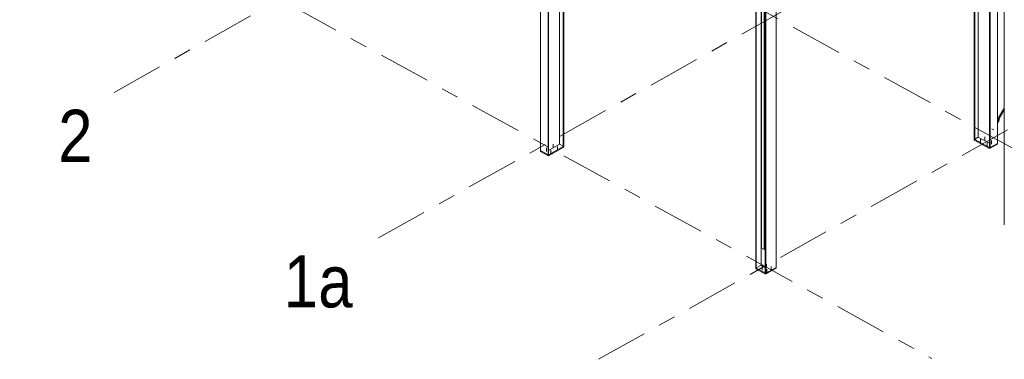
# Model space of a CAD drawing. Header units: millimetres. Extents: x -260 to 160, y -50 to 247.
# Tile 5 of 74: x -43 to 14, y -5 to 14. Entities that reach past the tile are written whole.
import ezdxf

# ---------------------------------------------------------------- set-up
doc = ezdxf.new("R2010")
doc.units = ezdxf.units.MM
for name, pattern in [('XKITLINE00', [0]), ('XKITLINE02', [4, 2, -2]), ('XKITLINE03', [6, 3, -1, 1, -1])]:
    doc.linetypes.add(name, pattern=pattern)
for name, color, linetype, lineweight in [('Element', 2, 'Continuous', 0), ('Spoina', 1, 'Continuous', 0), ('Śruba', 3, 'Continuous', 0)]:
    doc.layers.add(name, color=color, linetype=linetype, lineweight=lineweight)
doc.styles.add('ARIAL', font='ARIAL.TTF')

msp = doc.modelspace()

# ---------------------------------------------------------------- hatches: boundary and pattern name
at = {"layer": 'Śruba'}
for points in [[(-11.934, 6.8), (-11.942, 6.801), (-11.948, 6.803), (-11.954, 6.806), (-11.959, 6.809), (-11.963, 6.813), (-11.965, 6.817), (-11.966, 6.821), (-11.965, 6.826), (-11.963, 6.83), (-11.959, 6.834), (-11.954, 6.837), (-11.948, 6.84), (-11.942, 6.842), (-11.934, 6.843), (-11.926, 6.843), (-11.919, 6.843), (-11.911, 6.842), (-11.905, 6.84), (-11.899, 6.837), (-11.894, 6.834), (-11.89, 6.83), (-11.888, 6.826), (-11.887, 6.821), (-11.888, 6.817), (-11.89, 6.813), (-11.894, 6.809), (-11.899, 6.806), (-11.905, 6.803), (-11.911, 6.801), (-11.919, 6.8), (-11.926, 6.8)], [(12.433, 7.21), (12.425, 7.211), (12.419, 7.213), (12.413, 7.216), (12.408, 7.219), (12.404, 7.223), (12.402, 7.227), (12.401, 7.231), (12.402, 7.236), (12.404, 7.24), (12.408, 7.243), (12.413, 7.247), (12.419, 7.249), (12.425, 7.251), (12.433, 7.253), (12.44, 7.253), (12.448, 7.253), (12.455, 7.251), (12.462, 7.249), (12.468, 7.247), (12.473, 7.243), (12.477, 7.24), (12.479, 7.236), (12.48, 7.231), (12.479, 7.227), (12.477, 7.223), (12.473, 7.219), (12.468, 7.216), (12.462, 7.213), (12.455, 7.211), (12.448, 7.21), (12.44, 7.209)], [(12.813, 7), (12.806, 7.002), (12.799, 7.004), (12.793, 7.006), (12.788, 7.01), (12.785, 7.013), (12.782, 7.018), (12.782, 7.022), (12.782, 7.026), (12.785, 7.03), (12.788, 7.034), (12.793, 7.037), (12.799, 7.04), (12.806, 7.042), (12.813, 7.043), (12.821, 7.044), (12.829, 7.043), (12.836, 7.042), (12.843, 7.04), (12.849, 7.037), (12.854, 7.034), (12.857, 7.03), (12.859, 7.026), (12.86, 7.022), (12.859, 7.018), (12.857, 7.013), (12.854, 7.01), (12.849, 7.006), (12.843, 7.004), (12.836, 7.002), (12.829, 7), (12.821, 7)], [(-12.311, 6.589), (-12.319, 6.59), (-12.325, 6.592), (-12.331, 6.595), (-12.336, 6.598), (-12.34, 6.602), (-12.342, 6.606), (-12.343, 6.61), (-12.342, 6.614), (-12.34, 6.618), (-12.336, 6.622), (-12.331, 6.626), (-12.325, 6.628), (-12.319, 6.63), (-12.311, 6.632), (-12.304, 6.632), (-12.296, 6.632), (-12.289, 6.63), (-12.282, 6.628), (-12.276, 6.626), (-12.271, 6.622), (-12.267, 6.618), (-12.265, 6.614), (-12.264, 6.61), (-12.265, 6.606), (-12.267, 6.602), (-12.271, 6.598), (-12.276, 6.595), (-12.282, 6.592), (-12.289, 6.59), (-12.296, 6.589), (-12.304, 6.588)], [(-0.137, -0.116), (-0.144, -0.115), (-0.151, -0.113), (-0.157, -0.11), (-0.162, -0.107), (-0.165, -0.103), (-0.168, -0.099), (-0.168, -0.095), (-0.168, -0.091), (-0.165, -0.087), (-0.162, -0.083), (-0.157, -0.08), (-0.151, -0.077), (-0.144, -0.075), (-0.137, -0.074), (-0.129, -0.073), (-0.121, -0.074), (-0.114, -0.075), (-0.107, -0.077), (-0.101, -0.08), (-0.096, -0.083), (-0.093, -0.087), (-0.09, -0.091), (-0.09, -0.095), (-0.09, -0.099), (-0.093, -0.103), (-0.096, -0.107), (-0.101, -0.11), (-0.107, -0.113), (-0.114, -0.115), (-0.121, -0.116), (-0.129, -0.117)]]:
    msp.add_hatch(color=256, dxfattribs=at).paths.add_polyline_path(points, flags=17)

# ---------------------------------------------------------------- linework, layer by layer
at = {"layer": 'Element', "linetype": 'XKITLINE00', "lineweight": 0}
for p, q in [((13.795, 2.376), (13.795, 43.649)), ((12.954, 6.85), (12.954, 39.825)), ((12.987, 39.807), (12.987, 6.833)), ((13.414, 40.063), (13.414, 7.072)), ((-12.897, 6.658), (-12.897, 38.863)), ((-12.466, 38.626), (-12.466, 6.42)), ((-12.434, 6.438), (-12.434, 38.645)), ((-0.508, 32.126), (-0.508, -0.082)), ((-0.477, -0.099), (-0.477, 32.109)), ((0.045, -0.386), (0.045, 31.822)), ((0.075, 31.805), (0.075, -0.403)), ((0.679, 32.165), (0.679, -0.065)), ((12.309, 7.432), (12.309, 22.764)), ((-11.799, 7.023), (-11.799, 22.363)), ((-11.593, 6.91), (-11.593, 22.25)), ((-11.561, 6.928), (-11.561, 22.232)), ((12.073, 7.336), (12.073, 22.632)), ((12.106, 7.318), (12.106, 22.65)), ((-0.185, 0.065), (-0.185, 16.072)), ((-0.183, 1.051), (-0.183, 15.986)), ((-0.03, 0.967), (-0.03, 15.902)), ((13.442, 8.48), (13.795, 9.099)), ((13.414, 8.315), (13.795, 8.984)), ((13.414, 8.496), (13.423, 8.492)), ((13.423, 8.492), (13.414, 8.477)), ((13.414, 8.371), (13.467, 8.465)), ((13.496, 8.447), (13.414, 8.303)), ((13.414, 8.198), (13.541, 8.42)), ((13.467, 8.465), (13.423, 8.492)), ((13.491, 8.45), (13.496, 8.447)), ((13.541, 8.42), (13.496, 8.447)), ((12.106, 7.318), (12.309, 7.432)), ((12.309, 7.432), (12.954, 7.077)), ((-12.441, 6.42), (-11.561, 6.914)), ((-12.441, 6.361), (-11.561, 6.854)), ((-12.434, 6.666), (-11.799, 7.023)), ((-11.799, 7.023), (-11.593, 6.91)), ((-11.593, 6.91), (-11.561, 6.928)), ((-11.561, 6.914), (-11.574, 6.921)), ((-11.561, 6.854), (-11.561, 6.914)), ((12.073, 7.336), (12.106, 7.318)), ((12.086, 7.329), (12.074, 7.322)), ((12.074, 7.322), (12.961, 6.833)), ((12.074, 7.322), (12.074, 7.262)), ((12.074, 7.262), (12.961, 6.773)), ((12.954, 6.85), (12.987, 6.833)), ((12.961, 6.773), (13.414, 7.027)), ((12.974, 6.84), (12.961, 6.833)), ((12.961, 6.833), (12.961, 6.773)), ((12.987, 6.833), (13.414, 7.072)), ((13.414, 7.027), (13.414, 7.072)), ((-12.898, 6.672), (-12.897, 6.672)), ((-12.898, 6.612), (-12.898, 6.672)), ((-12.898, 6.672), (-12.897, 6.672)), ((-12.898, 6.612), (-12.441, 6.361)), ((-12.897, 6.658), (-12.466, 6.42)), ((-12.466, 6.42), (-12.434, 6.438)), ((-12.454, 6.427), (-12.441, 6.42)), ((-12.441, 6.361), (-12.441, 6.42)), ((-0.03, 0.967), (-0.183, 1.051)), ((0.045, 1.009), (-0.03, 0.967)), ((-0.477, -0.099), (-0.185, 0.065)), ((-0.185, 0.065), (0.045, -0.062)), ((-0.508, -0.082), (-0.477, -0.099)), ((0.063, -0.396), (-0.495, -0.089)), ((-0.495, -0.148), (-0.495, -0.089)), ((0.063, -0.456), (-0.495, -0.148)), ((0.045, -0.386), (0.075, -0.403)), ((0.063, -0.456), (0.666, -0.117)), ((0.063, -0.456), (0.063, -0.396)), ((0.075, -0.403), (0.679, -0.065)), ((0.666, -0.117), (0.666, -0.072))]:
    msp.add_line(p, q, dxfattribs=at)
at = {"layer": 'Spoina', "linetype": 'XKITLINE03', "lineweight": 0}
for p, q in [((-234.857, 144.014), (22.839, 2.09)), ((-248.058, 136.616), (9.638, -5.308)), ((-37.455, 10.011), (87.257, 79.904)), ((-22.236, 1.63), (102.475, 71.523)), ((-9.554, -5.355), (115.157, 64.538))]:
    msp.add_line(p, q, dxfattribs=at)
at = {"layer": 'Śruba', "linetype": 'XKITLINE02', "lineweight": 0}
for p, q in [((12.692, 7.236), (12.692, 7.449)), ((13.098, 7.913), (13.212, 7.85)), ((-12.557, 6.613), (-12.557, 6.827)), ((-12.18, 6.825), (-12.18, 7.038)), ((13.072, 7.026), (13.072, 7.24)), ((0.122, -0.091), (0.122, 0.123)), ((0.125, -0.371), (0.125, -0.157)), ((0.376, -0.23), (0.376, -0.017))]:
    msp.add_line(p, q, dxfattribs=at)
at = {"layer": 'Śruba', "linetype": 'XKITLINE00', "lineweight": 0}
for p, q in [((-11.926, 6.685), (-11.926, 6.899)), ((12.44, 7.095), (12.44, 7.309)), ((12.821, 6.885), (12.821, 7.099)), ((-12.304, 6.473), (-12.304, 6.687)), ((-0.129, -0.232), (-0.129, -0.018))]:
    msp.add_line(p, q, dxfattribs=at)

# ---------------------------------------------------------------- texts
at = {"layer": 'Spoina', "style": 'ARIAL', "width": 0.85}
for s, p in [('2', (-40.68, 6.011)), ('1a', (-27.687, -2.37))]:
    msp.add_text(s, height=3, dxfattribs=at).set_placement(p)

doc.saveas('drawing.dxf')
